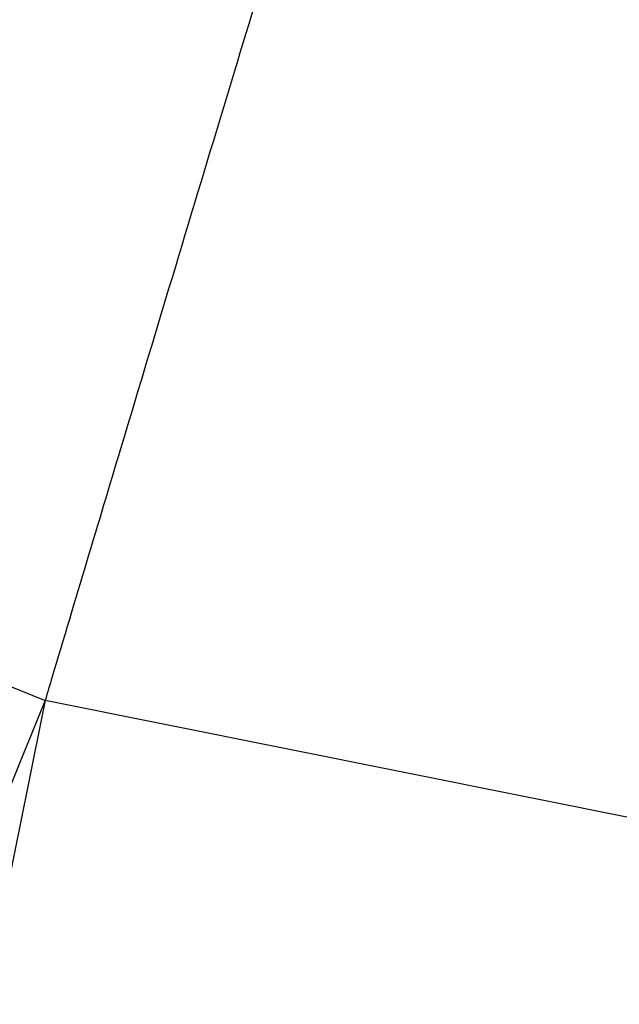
# Model space of a CAD drawing. Header units: millimetres. Extents: x 591 to 936, y 334 to 746.
# Tile 179 of 256: x 634.601 to 634.729, y 674.194 to 674.405. Entities that reach past the tile are written whole.
import ezdxf

# ---------------------------------------------------------------- set-up
doc = ezdxf.new("R2010")
doc.units = ezdxf.units.MM

msp = doc.modelspace()

# ---------------------------------------------------------------- linework, layer by layer
at = {"color": 7, "linetype": 'Continuous', "lineweight": 25}
msp.add_line((637.01859, 673.77484), (634.60655, 674.2593), dxfattribs=at)
msp.add_circle((635.61255, 676.33863), 2.05258, dxfattribs=at)
for centre, radius, start, end in [((635.72614, 677.04225), 2.99972, 68.90762, 248.08492), ((654.24296, 666.29115), 21.19151, 157.913458, 158.598596), ((755.19677, 649.97461), 123.01117, 168.6139559, 168.7320241)]:
    msp.add_arc(centre, radius, start, end, dxfattribs=at)
for points, knots in [([(637.62353, 678.2683), (637.51166, 678.39295), (637.28907, 678.64095), (636.87149, 678.91872), (636.4158, 679.10945), (635.93545, 679.20731), (635.44991, 679.2078), (634.97623, 679.11756), (634.53071, 678.93678), (634.12753, 678.67754), (633.78221, 678.3444), (633.50407, 677.95269), (633.30749, 677.5125), (633.19618, 677.03988), (633.18134, 676.5508), (633.26105, 676.06193), (633.43966, 675.59653), (633.70791, 675.17115), (634.05928, 674.81106), (634.47347, 674.52768), (634.93126, 674.33699), (635.41215, 674.2382), (635.89808, 674.23756), (636.37317, 674.32787), (636.81929, 674.50891), (637.22356, 674.76929), (637.56928, 675.10354), (637.84708, 675.49622), (638.04332, 675.93782), (638.15346, 676.41057), (638.16747, 676.90093), (638.08543, 677.38868), (637.90987, 677.85844), (637.71898, 678.13168), (637.62353, 678.2683)], [0, 0, 0, 0, 0.032164, 0.063997, 0.09565, 0.126868, 0.157798, 0.188627, 0.219188, 0.249873, 0.280417, 0.311085, 0.341881, 0.372745, 0.404071, 0.435576, 0.467583, 0.499483, 0.531813, 0.563836, 0.595524, 0.626731, 0.657824, 0.688556, 0.719337, 0.750017, 0.780646, 0.811429, 0.842125, 0.873175, 0.904372, 0.935987, 0.967992, 1, 1, 1, 1]), ([(634.67836, 674.49626), (634.6782, 674.49582), (634.67787, 674.49491), (634.67481, 674.48507), (634.66991, 674.46915), (634.66322, 674.44727), (634.65486, 674.41982), (634.64521, 674.38795), (634.63436, 674.35202), (634.62194, 674.31073), (634.61244, 674.27903), (634.60704, 674.26097), (634.60655, 674.2593)], [0, 0, 0, 0, 0.105263, 0.213585, 0.318847, 0.427149, 0.532641, 0.641167, 0.747118, 0.856118, 0.986712, 1, 1, 1, 1])]:
    msp.add_open_spline(points, degree=3, knots=knots, dxfattribs=at)

doc.saveas('drawing.dxf')
